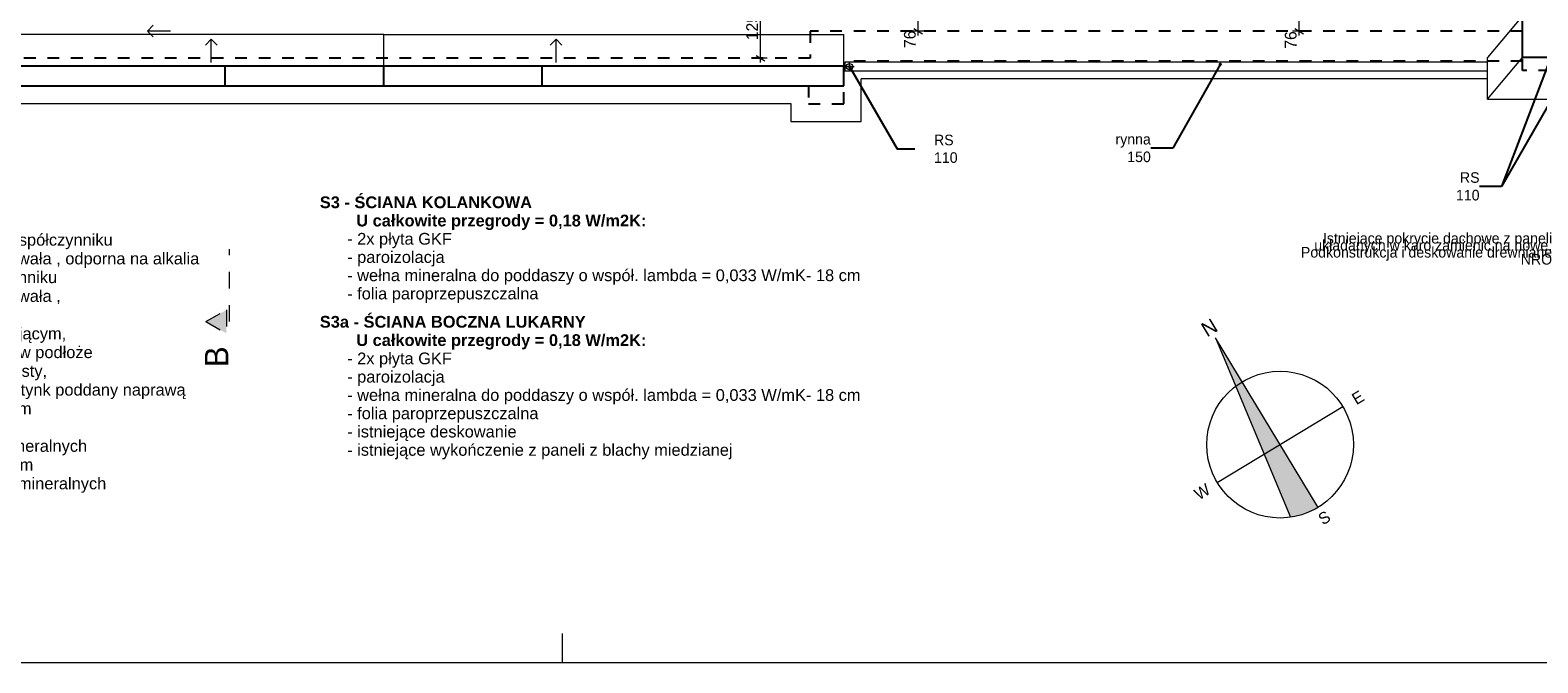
# Model space of a CAD drawing. Extents: x -145259 to -66341, y -2316 to 227384.
# Tile 107 of 143: x -113334 to -87639, y 157284 to 168060. Entities that reach past the tile are written whole.
import ezdxf

# ---------------------------------------------------------------- set-up
doc = ezdxf.new("R2010")
doc.units = 0
doc.header["$MEASUREMENT"] = 0
doc.linetypes.add('Dashed', pattern=[564.444447, 282.222223, -282.222223])
doc.linetypes.add('Przerywana', pattern=[400, 200, -200])
doc.layers.add('Arch opisy_Nr_Pióra__2', color=7, linetype='Continuous', lineweight=13, true_color=0x7f7f7f)
for name, color, linetype, lineweight in [('Arch opisy_Nr_Pióra__21', 7, 'Continuous', 13), ('Arch opisy_Nr_Pióra__5', 7, 'Continuous', 13), ('arch przekroje_Nr_Pióra__21', 7, 'Continuous', 13), ('arch przekroje_Nr_Pióra__5', 7, 'Continuous', 13), ('ARCH TABELA_Nr_Pióra__21', 7, 'Continuous', 13), ('Arch wymiary_Nr_Pióra__5', 7, 'Continuous', 13), ('INWENT DACH_Nr_Pióra__21', 7, 'Continuous', 13), ('INWENT ODWODNIENIE_Nr_Pióra__21', 7, 'Continuous', 13), ('INWENT ODWODNIENIE_Nr_Pióra__5', 7, 'Continuous', 13), ('INWENT OPISY_Nr_Pióra__21', 7, 'Continuous', 13), ('INWENT. OKNA_Nr_Pióra__1', 7, 'Continuous', 25), ('INWENT. OKNA_Nr_Pióra__21', 7, 'Continuous', 13), ('INWENT.ŚCIANY_Nr_Pióra__1', 7, 'Continuous', 25)]:
    doc.layers.add(name, color=color, linetype=linetype, lineweight=lineweight)
doc.layers.add('Arch wymiary', color=7, linetype='Continuous')
doc.layers.add('INWENT ODWODNIENIE', color=7, linetype='Continuous')
doc.styles.add('GENERATED_STYLE_2', font='txt')
doc.styles.add('GENERATED_STYLE_6', font='txt')
doc.styles.add('GENERATED_STYLE_8', font='txt')
doc.dimstyles.new('GENERATED_STYLE__5', dxfattribs={"dimtxt": 200, "dimasz": 114, "dimexe": 0.18, "dimexo": 0, "dimgap": 0.09, "dimtad": 1, "dimdec": 0, "dimlfac": 0.1, "dimzin": 0, "dimdsep": 46, "dimtxsty": 'GENERATED_STYLE_2', "dimblk": 'ARROWHEAD_2', "dimblk1": 'ARROWHEAD_2', "dimblk2": 'ARROWHEAD_2', "dimcen": 0.09, "dimclrd": 7, "dimclre": 7, "dimclrt": 7, "dimazin": 0, "dimtfac": 1, "dimtdec": 4, "dimtmove": 0, "dimatfit": 3, "dimfxl": 0, "dimtolj": 1, "dimtzin": 0, "dimarcsym": 0})
doc.dimstyles.new('GENERATED_STYLE__8', dxfattribs={"dimtxt": 200, "dimasz": 114, "dimexe": 0.18, "dimexo": 0, "dimgap": 0.09, "dimtad": 1, "dimdec": 0, "dimlfac": 0.1, "dimzin": 0, "dimdsep": 46, "dimtxsty": 'GENERATED_STYLE_2', "dimblk": 'ARROWHEAD_2', "dimblk1": 'ARROWHEAD_2', "dimblk2": 'ARROWHEAD_2', "dimcen": 0.09, "dimclrd": 7, "dimclre": 7, "dimclrt": 7, "dimazin": 0, "dimtfac": 1, "dimtdec": 4, "dimtmove": 2, "dimatfit": 3, "dimfxl": 0, "dimtolj": 1, "dimtzin": 0, "dimarcsym": 0})
doc.dimstyles.new('GENERATED_STYLE__9', dxfattribs={"dimtxt": 0.18, "dimasz": 109.44, "dimexe": 0.18, "dimexo": 0.0625, "dimgap": 0.09, "dimtad": 0, "dimtih": 1, "dimtoh": 1, "dimdec": 4, "dimzin": 0, "dimdsep": 46, "dimcen": 0.09, "dimadec": 0, "dimazin": 0, "dimtfac": 1, "dimtdec": 4, "dimtmove": 0, "dimatfit": 3, "dimldrblk": 'ARROWHEAD_11', "dimfxl": 0, "dimtolj": 1, "dimtzin": 0, "dimarcsym": 0})

# ---------------------------------------------------------------- blocks, each defined once
blk = doc.blocks.new('Linia_100', base_point=(-104370, 167510))
at = {"layer": 'INWENT ODWODNIENIE_Nr_Pióra__21', "linetype": 'Continuous'}
for q in [(-104470, 167806), (-104270, 167806)]:
    blk.add_line((-104370, 167906), q, dxfattribs=at)
at = {"layer": 'INWENT ODWODNIENIE_Nr_Pióra__5', "linetype": 'Continuous'}
blk.add_line((-104370, 167510), (-104370, 167906), dxfattribs=at)
blk = doc.blocks.new('Linia_101', base_point=(-110248, 167510))
at = {"layer": 'INWENT ODWODNIENIE_Nr_Pióra__21', "linetype": 'Continuous'}
for q in [(-110348, 167806), (-110148, 167806)]:
    blk.add_line((-110248, 167906), q, dxfattribs=at)
at = {"layer": 'INWENT ODWODNIENIE_Nr_Pióra__5', "linetype": 'Continuous'}
blk.add_line((-110248, 167510), (-110248, 167906), dxfattribs=at)
blk = doc.blocks.new('Linia_104', base_point=(-110941, 168045))
at = {"layer": 'INWENT ODWODNIENIE_Nr_Pióra__21', "linetype": 'Continuous'}
for q in [(-111236, 168145), (-111236, 167945)]:
    blk.add_line((-111336, 168045), q, dxfattribs=at)
at = {"layer": 'INWENT ODWODNIENIE_Nr_Pióra__5', "linetype": 'Continuous'}
blk.add_line((-110941, 168045), (-111336, 168045), dxfattribs=at)
blk = doc.blocks.new('*D1663')
at = {"layer": 'Arch wymiary_Nr_Pióra__5', "linetype": 'Continuous'}
for p, q in [((-91595, 168834), (-91820, 168834)), ((-91783, 168877), (-91633, 168790)), ((-91708, 168044), (-91708, 168834)), ((-91783, 168087), (-91633, 168000)), ((-91595, 168044), (-91820, 168044)), ((-91708, 167970), (-91708, 168044))]:
    blk.add_line(p, q, dxfattribs=at)
at = {"layer": 'Arch wymiary_Nr_Pióra__5', "char_height": 200, "attachment_point": 7, "rotation": 90, "style": 'GENERATED_STYLE_2'}
for s, insert in [('{12}', (-91748, 168534)), ('{76}', (-91748, 167744))]:
    blk.add_mtext(s, dxfattribs=dict(at, insert=insert))
blk = doc.blocks.new('ARROWHEAD_2')
at = {"color": 0, "linetype": 'Continuous', "lineweight": 0}
for p, q in [((0, 0), (-1, 0)), ((-0.38, -0.66), (0.38, 0.66))]:
    blk.add_line(p, q, dxfattribs=at)
blk = doc.blocks.new('*D1664')
at = {"layer": 'Arch wymiary_Nr_Pióra__5', "linetype": 'Continuous'}
for p, q in [((-91595, 168954), (-91820, 168954)), ((-91595, 168834), (-91820, 168834)), ((-91633, 168910), (-91783, 168997)), ((-91783, 168877), (-91633, 168790)), ((-91708, 168954), (-91708, 169027)), ((-91708, 168834), (-91708, 168954))]:
    blk.add_line(p, q, dxfattribs=at)
at = {"layer": 'Arch wymiary_Nr_Pióra__5', "char_height": 200, "attachment_point": 7, "rotation": 90, "style": 'GENERATED_STYLE_2'}
for s, insert in [('{12}', (-91748, 168534)), ('{76}', (-91748, 167744))]:
    blk.add_mtext(s, dxfattribs=dict(at, insert=insert))
blk = doc.blocks.new('*D1665')
at = {"layer": 'Arch wymiary_Nr_Pióra__5', "linetype": 'Continuous'}
for p, q in [((-98086, 168834), (-98311, 168834)), ((-98274, 168877), (-98124, 168790)), ((-98199, 168044), (-98199, 168834)), ((-98274, 168087), (-98124, 168000)), ((-98086, 168044), (-98311, 168044)), ((-98199, 167970), (-98199, 168044))]:
    blk.add_line(p, q, dxfattribs=at)
at = {"layer": 'Arch wymiary_Nr_Pióra__5', "char_height": 200, "attachment_point": 7, "rotation": 90, "style": 'GENERATED_STYLE_2'}
for s, insert in [('{12}', (-98239, 168546)), ('{76}', (-98239, 167756))]:
    blk.add_mtext(s, dxfattribs=dict(at, insert=insert))
blk = doc.blocks.new('*D1666')
at = {"layer": 'Arch wymiary_Nr_Pióra__5', "linetype": 'Continuous'}
for p, q in [((-98086, 168954), (-98311, 168954)), ((-98086, 168834), (-98311, 168834)), ((-98124, 168910), (-98274, 168997)), ((-98274, 168877), (-98124, 168790)), ((-98199, 168954), (-98199, 169027)), ((-98199, 168834), (-98199, 168954))]:
    blk.add_line(p, q, dxfattribs=at)
at = {"layer": 'Arch wymiary_Nr_Pióra__5', "char_height": 200, "attachment_point": 7, "rotation": 90, "style": 'GENERATED_STYLE_2'}
for s, insert in [('{12}', (-98239, 168546)), ('{76}', (-98239, 167756))]:
    blk.add_mtext(s, dxfattribs=dict(at, insert=insert))
blk = doc.blocks.new('*D1667')
at = {"layer": 'Arch wymiary_Nr_Pióra__5', "linetype": 'Continuous'}
for p, q in [((-100775, 168834), (-101000, 168834)), ((-100962, 168877), (-100812, 168790)), ((-100887, 167584), (-100887, 168834)), ((-100775, 167584), (-101000, 167584)), ((-100962, 167627), (-100812, 167540)), ((-100887, 167510), (-100887, 167584))]:
    blk.add_line(p, q, dxfattribs=at)
at = {"layer": 'Arch wymiary_Nr_Pióra__5', "char_height": 200, "attachment_point": 7, "rotation": 90, "style": 'GENERATED_STYLE_2'}
for s, insert in [('{12}', (-100927, 168534)), ('{125}', (-100927, 167889))]:
    blk.add_mtext(s, dxfattribs=dict(at, insert=insert))
blk = doc.blocks.new('*D1668')
at = {"layer": 'Arch wymiary_Nr_Pióra__5', "linetype": 'Continuous'}
for p, q in [((-100775, 168954), (-101000, 168954)), ((-100775, 168834), (-101000, 168834)), ((-100812, 168910), (-100962, 168997)), ((-100962, 168877), (-100812, 168790)), ((-100887, 168954), (-100887, 169027)), ((-100887, 168834), (-100887, 168954))]:
    blk.add_line(p, q, dxfattribs=at)
at = {"layer": 'Arch wymiary_Nr_Pióra__5', "char_height": 200, "attachment_point": 7, "rotation": 90, "style": 'GENERATED_STYLE_2'}
for s, insert in [('{12}', (-100927, 168534)), ('{125}', (-100927, 167889))]:
    blk.add_mtext(s, dxfattribs=dict(at, insert=insert))
blk = doc.blocks.new('ARROWHEAD_11')
at = {"color": 0, "linetype": 'Continuous', "lineweight": 0}
blk.add_line((0, 0), (-1, 0), dxfattribs=at)
at = {"color": 0, "linetype": 'Continuous', "lineweight": 0, "const_width": 0.25, "flags": 128}
blk.add_lwpolyline([(-0.125, 0, 1), (0.125, 0, 1)], format="xyb", close=True, dxfattribs=at)

msp = doc.modelspace()

# ---------------------------------------------------------------- hatches: boundary and pattern name
at = {"layer": 'Arch opisy_Nr_Pióra__5', "linetype": 'Continuous'}
msp.add_hatch(color=256, dxfattribs=at).paths.add_polyline_path([(-93131.2, 162817.7), (-92788.3, 161995.8), (-92304.3, 160835.9), (-91856.5, 159762.9, 0.1010966), (-91385.2, 159930.9), (-92032.1, 161000.5), (-92679, 162070.1)], flags=0)
at = {"layer": 'arch przekroje_Nr_Pióra__5', "linetype": 'Continuous'}
msp.add_hatch(color=256, dxfattribs=at).paths.add_polyline_path([(-109988.7, 162895.9), (-109988.7, 163295.9), (-110338.7, 163095.9)], flags=0)

# ---------------------------------------------------------------- linework, layer by layer
at = {"layer": 'Arch opisy_Nr_Pióra__5', "linetype": 'Continuous'}
for p, q in [((-91385.2, 159930.9), (-93131.2, 162817.7)), ((-93131.2, 162817.7), (-91856.5, 159762.9)), ((-93101.7, 160353.6), (-90962.5, 161647.4))]:
    msp.add_line(p, q, dxfattribs=at)
msp.add_circle((-92032.1, 161000.5), 1250, dxfattribs=at)
at = {"layer": 'arch przekroje_Nr_Pióra__5', "linetype": 'Dashed'}
for p, q in [((-109938.7, 163095.9), (-109938.7, 164331.5)), ((-110338.7, 163095.9), (-109988.7, 163295.9)), ((-109988.7, 163295.9), (-109988.7, 162895.9)), ((-110338.7, 163095.9), (-109988.7, 162895.9))]:
    msp.add_line(p, q, dxfattribs=at)
at = {"layer": 'ARCH TABELA_Nr_Pióra__21', "linetype": 'Continuous'}
for p, q in [((-104258.7, 157283.6), (-104258.7, 157783.6)), ((-68258.7, 157283.6), (-143258.7, 157283.6))]:
    msp.add_line(p, q, dxfattribs=at)
at = {"layer": 'INWENT DACH_Nr_Pióra__21', "linetype": 'Continuous'}
for p, q in [((-87898.7, 168303.6), (-88498.7, 167593.6)), ((-88498.7, 166883.6), (-88498.7, 167593.6)), ((-88498.7, 166883.6), (-87898.7, 167593.6)), ((-88498.7, 166883.6), (-72558.7, 166883.6))]:
    msp.add_line(p, q, dxfattribs=at)
at = {"layer": 'INWENT ODWODNIENIE_Nr_Pióra__21', "linetype": 'Continuous'}
for p, q in [((-99448.7, 167438.6), (-99288.7, 167438.6)), ((-99368.7, 167358.6), (-99368.7, 167518.6))]:
    msp.add_line(p, q, dxfattribs=at)
msp.add_circle((-99368.7, 167438.6), 55, dxfattribs=at)
at = {"layer": 'INWENT ODWODNIENIE_Nr_Pióra__5', "linetype": 'Continuous'}
for p, q in [((-107308.7, 167983.6), (-115148.7, 167983.6)), ((-107308.7, 167453.6), (-107308.7, 167983.6)), ((-107308.7, 167453.6), (-107308.7, 167983.6)), ((-107308.7, 167983.6), (-99468.7, 167983.6)), ((-99468.7, 167453.6), (-99468.7, 167983.6)), ((-88498.7, 167513.6), (-99448.7, 167513.6)), ((-99448.7, 167513.6), (-99448.7, 167363.6)), ((-88498.7, 167363.6), (-99448.7, 167363.6))]:
    msp.add_line(p, q, dxfattribs=at)
at = {"layer": 'INWENT. OKNA_Nr_Pióra__1', "linetype": 'Continuous'}
for p, q in [((-115148.7, 167453.6), (-99468.7, 167453.6)), ((-110008.7, 167113.6), (-110008.7, 167453.6)), ((-107308.7, 167113.6), (-107308.7, 167453.6)), ((-104608.7, 167113.6), (-104608.7, 167453.6)), ((-99468.7, 167113.6), (-99468.7, 167453.6)), ((-115148.7, 167113.6), (-99468.7, 167113.6))]:
    msp.add_line(p, q, dxfattribs=at)
at = {"layer": 'INWENT. OKNA_Nr_Pióra__21', "linetype": 'Continuous'}
for p, q in [((-88498.7, 167233.6), (-99168.7, 167233.6)), ((-99168.7, 166503.6), (-99168.7, 167233.6)), ((-114248.7, 166813.6), (-100368.7, 166813.6)), ((-100368.7, 166813.6), (-100368.7, 166503.6)), ((-100368.7, 166503.6), (-99168.7, 166503.6))]:
    msp.add_line(p, q, dxfattribs=at)
at = {"layer": 'INWENT.ŚCIANY_Nr_Pióra__1', "linetype": 'Continuous'}
for p, q in [((-87898.7, 167593.6), (-87898.7, 169833.6)), ((-86598.7, 167593.6), (-87898.7, 167593.6))]:
    msp.add_line(p, q, dxfattribs=at)
at = {"layer": 'INWENT.ŚCIANY_Nr_Pióra__1', "linetype": 'Przerywana'}
for p, q in [((-87898.7, 168043.6), (-100038.7, 168043.6)), ((-100038.7, 168043.6), (-100038.7, 167583.6)), ((-100038.7, 167583.6), (-114548.7, 167583.6)), ((-87898.7, 167533.6), (-99468.7, 167533.6)), ((-99468.7, 166803.6), (-99468.7, 167533.6)), ((-87898.7, 167373.6), (-87898.7, 167593.6)), ((-73028.7, 167373.6), (-87898.7, 167373.6)), ((-114548.7, 167113.6), (-100068.7, 167113.6)), ((-100068.7, 167113.6), (-100068.7, 166803.6)), ((-100068.7, 166803.6), (-99468.7, 166803.6))]:
    msp.add_line(p, q, dxfattribs=at)

# ---------------------------------------------------------------- block references
at = {"layer": 'INWENT ODWODNIENIE', "linetype": 'Continuous'}
for name, p in [('Linia_104', (-110940.5, 168045)), ('Linia_101', (-110247.8, 167510.1)), ('Linia_100', (-104369.7, 167510.1))]:
    msp.add_blockref(name, p, dxfattribs=at)

# ---------------------------------------------------------------- texts
at = {"layer": 'Arch opisy_Nr_Pióra__2', "linetype": 'Continuous', "attachment_point": 8, "rotation": 31.16746, "style": 'GENERATED_STYLE_2'}
for s, insert, char_height in [('{N}', (-93173.1, 162886.9), 250), ('{E}', (-90654.1, 161717.1), 200), ('{W}', (-93306.6, 160112.7), 200), ('{S}', (-91225.1, 159666.3), 200)]:
    msp.add_mtext(s, dxfattribs=dict(at, insert=insert, char_height=char_height))
at = {"layer": 'Arch opisy_Nr_Pióra__21', "linetype": 'Continuous', "insert": (-87395.2, 164335.7), "char_height": 180, "width": 4516.52, "attachment_point": 6, "line_spacing_factor": 0.398638, "style": 'GENERATED_STYLE_6'}
msp.add_mtext('{Istniejące pokrycie dachowe z paneli\\Pukładanych w karo zamienić na nowe.\\PPodkonstrukcja i deskowanie drewniane NRO}', dxfattribs=at)
at = {"layer": 'Arch opisy_Nr_Pióra__5', "linetype": 'Continuous', "char_height": 200, "width": 9728.552, "attachment_point": 1, "style": 'GENERATED_STYLE_8'}
for s, insert, line_spacing_factor in [('\\A1;{\\fArial|b1|i0|c0|p38;S4 - ŚCIANA ZEWNĘTRZNA\\P        U całkowite przegrody = 0,19 W/m2K:\\P\\fArial|b0|i0|c0|p38;      - farba wierzchniego krycia silikonowa o wysokim współczynniku \\P        paroprzepuszczalności i hydrofobowości, światłotrwała , odporna na alkalia \\P      - farba podkładowa silikonowa o wysokim współczynniku \\P        paroprzepuszczalności i hydrofobowości, światłotrwała , \\P        odporna na alkalia\\P      - grunt - wodny preparat wzmacniająco-hydrofobizującym, \\P        odporny na alkalia, o wysokiej zdolności wnikania w podłoże\\P      - warstwa szpachlowa - mineralny tynk drobnoziarnisty, \\P        do wyrównania powierzchni tynków      - istniejący tynk poddany naprawą \\P      - istniejąca ściana z cegły ceramicznej pełnej - 42 cm\\P      - istniejący tynk poddany naprawą  \\P      - projektowana warstwa izolacji termicznej z płyt mineralnych\\P        np. Multipor" o współ. lambda = 0,040 W/mK- 20 cm \\P      - wykończenie zaprawą wg instrukcji dostawcy płyt mineralnych}', (-120342.7, 165228.3), 0.957557), ('\\A1;{\\fArial|b1|i0|c0|p38;S3 - ŚCIANA KOLANKOWA\\P        U całkowite przegrody = 0,18 W/m2K:\\P\\fArial|b0|i0|c0|p38;      - 2x płyta GKF \\P      - paroizolacja\\P      - wełna mineralna do poddaszy o współ. lambda = 0,033 W/mK- 18 cm\\P      - folia paroprzepuszczalna}', (-108397, 165228.3), 0.932366), ('\\A1;{\\fArial|b1|i0|c0|p38;S3a - ŚCIANA BOCZNA LUKARNY\\P        U całkowite przegrody = 0,18 W/m2K:\\P\\fArial|b0|i0|c0|p38;      - 2x płyta GKF \\P      - paroizolacja\\P      - wełna mineralna do poddaszy o współ. lambda = 0,033 W/mK- 18 cm\\P      - folia paroprzepuszczalna\\P      - istniejące deskowanie\\P      - istniejące wykończenie z paneli z blachy miedzianej}', (-108397, 163192.6), 0.934924)]:
    msp.add_mtext(s, dxfattribs=dict(at, insert=insert, line_spacing_factor=line_spacing_factor))
at = {"layer": 'arch przekroje_Nr_Pióra__21', "linetype": 'Continuous', "insert": (-110355.9, 162495.9), "char_height": 400, "attachment_point": 2, "rotation": 90, "style": 'GENERATED_STYLE_8'}
msp.add_mtext('{B}', dxfattribs=at)
at = {"layer": 'INWENT OPISY_Nr_Pióra__21', "linetype": 'Continuous', "char_height": 180, "style": 'GENERATED_STYLE_6'}
for s, insert, width, attachment_point in [('{RS 110}', (-97929.3, 166038.9), 692.895, 4), ('{rynna 150}', (-94234.9, 166051.6), 969.036, 6), ('{RS 110}', (-88632.4, 165398.9), 692.895, 6), ('{RS 110}', (-88632.4, 165398.9), 692.895, 6)]:
    msp.add_mtext(s, dxfattribs=dict(at, insert=insert, width=width, attachment_point=attachment_point))

# ---------------------------------------------------------------- dimensions: what is measured, and where the dimension line sits
at = {"layer": 'Arch wymiary', "linetype": 'Continuous'}
for base, p1, p2, dimstyle, picture, middle in [((-100887.2, 167583.6), (-101213.5, 167583.6), (-101175.1, 168833.6), 'GENERATED_STYLE__5', '*D1667', (-101027.2, 168116.3)), ((-100887.2, 167583.6), (-101175.1, 168833.6), (-100820, 168953.6), 'GENERATED_STYLE__5', '*D1668', (-101027.2, 168686)), ((-98198.8, 168043.6), (-98226.6, 168833.6), (-98208.1, 168953.6), 'GENERATED_STYLE__8', '*D1666', (-98338.8, 168697.8)), ((-91707.9, 168043.6), (-89907.5, 168833.6), (-91689.4, 168953.6), 'GENERATED_STYLE__5', '*D1664', (-91847.9, 168686))]:
    dim = msp.add_linear_dim(base=base, p1=p1, p2=p2, angle=90, dimstyle=dimstyle, dxfattribs=at)
    dim.commit()
    dim.dimension.update_dxf_attribs({"geometry": picture, "text_midpoint": middle})
for base, p1, p2, dimstyle, picture, middle in [((-98198.8, 168043.6), (-98002.4, 168043.6), (-98226.6, 168833.6), 'GENERATED_STYLE__8', '*D1665', (-98338.8, 167907.8)), ((-91707.9, 168043.6), (-89934.9, 168043.6), (-89907.5, 168833.6), 'GENERATED_STYLE__5', '*D1663', (-91847.9, 167896))]:
    dim = msp.add_linear_dim(base=base, p1=p1, p2=p2, angle=90, text='76', dimstyle=dimstyle, dxfattribs=at)
    dim.commit()
    dim.dimension.update_dxf_attribs({"geometry": picture, "text_midpoint": middle})

# ---------------------------------------------------------------- leaders
at = {"layer": 'Arch opisy_Nr_Pióra__21', "linetype": 'Continuous', "annotation_type": 0, "has_hookline": 1, "hookline_direction": 1, "text_width": 4491.4}
msp.add_leader([(-87067, 167125.6), (-87067, 164361.5), (-87298.1, 164361.5)], dimstyle='GENERATED_STYLE__9', dxfattribs=at)
at = {"layer": 'INWENT OPISY_Nr_Pióra__21', "linetype": 'Continuous', "annotation_type": 0, "has_hookline": 1, "hookline_direction": 1}
for points, text_width in [([(-87448.7, 167508.6), (-88257.4, 165398.9), (-88632.3, 165398.9)], 437.1), ([(-99368.7, 167438.6), (-98560.1, 166038), (-98257, 166038)], 437.1), ([(-93051.3, 167477.7), (-93859.9, 166051.6), (-94234.9, 166051.6)], 668.6), ([(-87448.7, 166798.6), (-88257.4, 165398.9), (-88632.3, 165398.9)], 437.1)]:
    msp.add_leader(points, dimstyle='GENERATED_STYLE__9', dxfattribs=dict(at, text_width=text_width))

doc.saveas('drawing.dxf')
